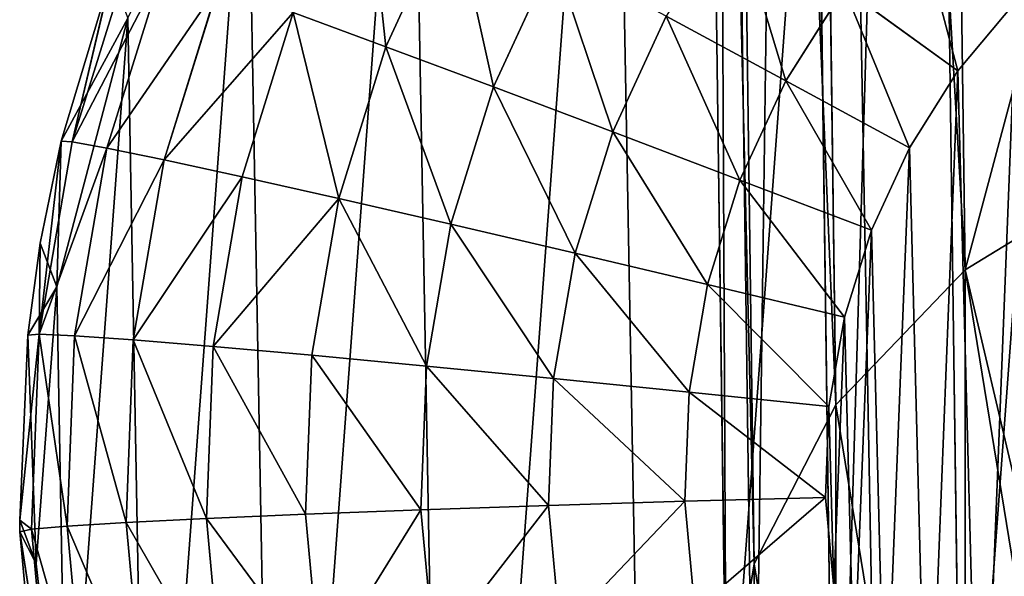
# Model space of a CAD drawing. Extents: x 0 to 230, y 0 to 588.
# Tile 11 of 256: x 102.04 to 110.54, y 115.05 to 119.85. Entities that reach past the tile are written whole.
import ezdxf

# ---------------------------------------------------------------- set-up
doc = ezdxf.new("R2010")
doc.units = 0
doc.header["$LTSCALE"] = 25.4
doc.layers.get('0').update_dxf_attribs({"color": 13, "linetype": 'CONTINUOUS'})

# ---------------------------------------------------------------- blocks, each defined once
blk = doc.blocks.new('VIPER-I-6512-6513_STL_3')
at = {"color": 250}
for p, q in [((-17.8333, 153.2157, 501.9869), (-17.4724, 126.4911, 459.7298)), ((-17.8333, 153.2157, 501.9869), (-17.4724, 126.4911, 459.7298)), ((-18.9505, 152.0509, 502.714), (-18.5895, 125.3263, 460.4568)), ((-18.9505, 152.0509, 502.714), (-18.5895, 125.3263, 460.4568)), ((-19.6558, 150.676, 503.5775), (-19.2948, 123.9514, 461.3204)), ((-19.6558, 150.676, 503.5775), (-19.2948, 123.9514, 461.3204)), ((-19.8969, 149.193, 504.5134), (-19.536, 122.4683, 462.2563)), ((-19.8969, 149.193, 504.5134), (-19.536, 122.4683, 462.2563)), ((-19.6559, 147.7117, 505.4522), (-19.295, 120.9871, 463.1951)), ((-19.6559, 147.7117, 505.4522), (-19.295, 120.9871, 463.1951)), ((-18.9508, 146.3422, 506.3243), (-18.5899, 119.6176, 464.0672)), ((-18.9508, 146.3422, 506.3243), (-18.5899, 119.6176, 464.0672)), ((-17.8338, 145.1859, 507.0652), (-17.4729, 118.4613, 464.808)), ((-17.8338, 145.1859, 507.0652), (-17.4729, 118.4613, 464.808)), ((-22.4734, 128.4181, 458.4431), (-21.8984, 129.6652, 458.4263)), ((-22.4734, 128.4181, 458.4431), (-21.8984, 129.6652, 458.4263)), ((-25.183, 127.5975, 454.2923), (-24.6828, 129.208, 454.2691)), ((-25.183, 127.5975, 454.2923), (-24.6828, 129.208, 454.2691)), ((-21.5446, 128.0714, 459.1545), (-21.0244, 129.1998, 459.1393)), ((-21.5446, 128.0714, 459.1545), (-21.0244, 129.1998, 459.1393)), ((-24.8832, 127.5431, 455.4739), (-24.3953, 129.1142, 455.4512)), ((-24.8832, 127.5431, 455.4739), (-24.3953, 129.1142, 455.4512)), ((-25.2788, 127.6025, 453.0759), (-24.8449, 129.0389, 453.0552)), ((-25.2788, 127.6025, 453.0759), (-24.8449, 129.0389, 453.0552)), ((-24.8449, 129.0389, 453.0552), (-25.183, 127.5975, 454.2923)), ((-24.8449, 129.0389, 453.0552), (-25.183, 127.5975, 454.2923)), ((-24.3886, 127.4408, 456.5846), (-23.9207, 128.9475, 456.5629)), ((-24.3886, 127.4408, 456.5846), (-23.9207, 128.9475, 456.5629)), ((-19.0219, 128.1237, 460.0009), (-18.5183, 128.9218, 459.991)), ((-19.0219, 128.1237, 460.0009), (-18.5183, 128.9218, 459.991)), ((-17.5356, 128.2093, 460.115), (-18.5183, 128.9218, 459.991)), ((-17.5356, 128.2093, 460.115), (-18.5183, 128.9218, 459.991)), ((-17.0337, 128.8126, 460.1083), (-17.5356, 128.2093, 460.115)), ((-17.0337, 128.8126, 460.1083), (-17.5356, 128.2093, 460.115)), ((-23.7143, 127.2938, 457.5909), (-23.2735, 128.7131, 457.5704)), ((-23.7143, 127.2938, 457.5909), (-23.2735, 128.7131, 457.5704)), ((-22.4734, 128.4181, 458.4431), (-23.2735, 128.7131, 457.5704)), ((-22.4734, 128.4181, 458.4431), (-23.2735, 128.7131, 457.5704)), ((-24.7025, 128.6633, 430.0587), (-25.3163, 126.3445, 430.0927)), ((-24.7025, 128.6633, 430.0587), (-25.3163, 126.3445, 430.0927)), ((-24.7025, 128.6633, 430.0587), (-25.2788, 127.6025, 453.0759)), ((-24.7025, 128.6633, 430.0587), (-25.2788, 127.6025, 453.0759)), ((-20.5154, 127.6837, 459.683), (-20.0557, 128.6807, 459.6695)), ((-20.5154, 127.6837, 459.683), (-20.0557, 128.6807, 459.6695)), ((-19.0219, 128.1237, 460.0009), (-20.0557, 128.6807, 459.6695)), ((-19.0219, 128.1237, 460.0009), (-20.0557, 128.6807, 459.6695)), ((-22.8807, 127.1066, 458.462), (-22.4734, 128.4181, 458.4431)), ((-22.8807, 127.1066, 458.462), (-22.4734, 128.4181, 458.4431)), ((-21.5446, 128.0714, 459.1545), (-22.4734, 128.4181, 458.4431)), ((-21.5446, 128.0714, 459.1545), (-22.4734, 128.4181, 458.4431)), ((-17.5356, 128.2093, 460.115), (-17.9544, 127.5456, 460.1233)), ((-17.5356, 128.2093, 460.115), (-17.9544, 127.5456, 460.1233)), ((-19.4171, 127.2666, 460.0124), (-19.0219, 128.1237, 460.0009)), ((-19.4171, 127.2666, 460.0124), (-19.0219, 128.1237, 460.0009)), ((-17.9544, 127.5456, 460.1233), (-19.0219, 128.1237, 460.0009)), ((-17.9544, 127.5456, 460.1233), (-19.0219, 128.1237, 460.0009)), ((-21.9131, 126.8848, 459.1716), (-21.5446, 128.0714, 459.1545)), ((-21.9131, 126.8848, 459.1716), (-21.5446, 128.0714, 459.1545)), ((-20.5154, 127.6837, 459.683), (-21.5446, 128.0714, 459.1545)), ((-20.5154, 127.6837, 459.683), (-21.5446, 128.0714, 459.1545)), ((-20.8411, 126.6352, 459.6981), (-20.5154, 127.6837, 459.683)), ((-20.8411, 126.6352, 459.6981), (-20.5154, 127.6837, 459.683)), ((-19.4171, 127.2666, 460.0124), (-20.5154, 127.6837, 459.683)), ((-19.4171, 127.2666, 460.0124), (-20.5154, 127.6837, 459.683)), ((-25.2788, 127.6025, 453.0759), (-25.4686, 125.9355, 454.3177)), ((-25.2788, 127.6025, 453.0759), (-25.4686, 125.9355, 454.3177)), ((-25.4686, 125.9355, 454.3177), (-25.183, 127.5975, 454.2923)), ((-25.4686, 125.9355, 454.3177), (-25.183, 127.5975, 454.2923)), ((-25.4587, 126.72, 453.0892), (-25.2788, 127.6025, 453.0759)), ((-25.4587, 126.72, 453.0892), (-25.2788, 127.6025, 453.0759)), ((-25.3163, 126.3445, 430.0927), (-25.2788, 127.6025, 453.0759)), ((-25.3163, 126.3445, 430.0927), (-25.2788, 127.6025, 453.0759)), ((-25.2788, 127.6025, 453.0759), (-25.183, 127.5975, 454.2923)), ((-25.2788, 127.6025, 453.0759), (-25.183, 127.5975, 454.2923)), ((-24.8832, 127.5431, 455.4739), (-25.183, 127.5975, 454.2923)), ((-24.8832, 127.5431, 455.4739), (-25.183, 127.5975, 454.2923)), ((-25.1618, 125.9218, 455.4986), (-24.8832, 127.5431, 455.4739)), ((-25.1618, 125.9218, 455.4986), (-24.8832, 127.5431, 455.4739)), ((-24.3886, 127.4408, 456.5846), (-24.8832, 127.5431, 455.4739)), ((-24.3886, 127.4408, 456.5846), (-24.8832, 127.5431, 455.4739)), ((-17.9544, 127.5456, 460.1233), (-18.283, 126.8329, 460.1329)), ((-17.9544, 127.5456, 460.1233), (-18.283, 126.8329, 460.1329)), ((-24.6558, 125.886, 456.6084), (-24.3886, 127.4408, 456.5846)), ((-24.6558, 125.886, 456.6084), (-24.3886, 127.4408, 456.5846)), ((-23.7143, 127.2938, 457.5909), (-24.3886, 127.4408, 456.5846)), ((-23.7143, 127.2938, 457.5909), (-24.3886, 127.4408, 456.5846)), ((-23.966, 125.8292, 457.6132), (-23.7143, 127.2938, 457.5909)), ((-23.966, 125.8292, 457.6132), (-23.7143, 127.2938, 457.5909)), ((-22.8807, 127.1066, 458.462), (-23.7143, 127.2938, 457.5909)), ((-22.8807, 127.1066, 458.462), (-23.7143, 127.2938, 457.5909)), ((-19.697, 126.3653, 460.0254), (-19.4171, 127.2666, 460.0124)), ((-19.697, 126.3653, 460.0254), (-19.4171, 127.2666, 460.0124)), ((-18.283, 126.8329, 460.1329), (-19.4171, 127.2666, 460.0124)), ((-18.283, 126.8329, 460.1329), (-19.4171, 127.2666, 460.0124)), ((-16.1358, 127.3099, 459.2234), (-17.4724, 126.4911, 459.7298)), ((-16.1358, 127.3099, 459.2234), (-17.4724, 126.4911, 459.7298)), ((-23.1133, 125.7532, 458.4827), (-22.8807, 127.1066, 458.462)), ((-23.1133, 125.7532, 458.4827), (-22.8807, 127.1066, 458.462)), ((-21.9131, 126.8848, 459.1716), (-22.8807, 127.1066, 458.462)), ((-21.9131, 126.8848, 459.1716), (-22.8807, 127.1066, 458.462)), ((-22.1236, 125.6602, 459.1903), (-21.9131, 126.8848, 459.1716)), ((-22.1236, 125.6602, 459.1903), (-21.9131, 126.8848, 459.1716)), ((-20.8411, 126.6352, 459.6981), (-21.9131, 126.8848, 459.1716)), ((-20.8411, 126.6352, 459.6981), (-21.9131, 126.8848, 459.1716)), ((-18.283, 126.8329, 460.1329), (-18.5157, 126.0834, 460.1437)), ((-18.283, 126.8329, 460.1329), (-18.5157, 126.0834, 460.1437)), ((-25.5668, 125.9268, 453.1015), (-25.4587, 126.72, 453.0892)), ((-25.5668, 125.9268, 453.1015), (-25.4587, 126.72, 453.0892)), ((-25.4587, 126.72, 453.0892), (-25.4686, 125.9355, 454.3177)), ((-25.4587, 126.72, 453.0892), (-25.4686, 125.9355, 454.3177)), ((-25.3163, 126.3445, 430.0927), (-25.4587, 126.72, 453.0892)), ((-25.3163, 126.3445, 430.0927), (-25.4587, 126.72, 453.0892)), ((-21.027, 125.5531, 459.7146), (-20.8411, 126.6352, 459.6981)), ((-21.027, 125.5531, 459.7146), (-20.8411, 126.6352, 459.6981)), ((-19.697, 126.3653, 460.0254), (-20.8411, 126.6352, 459.6981)), ((-19.697, 126.3653, 460.0254), (-20.8411, 126.6352, 459.6981)), ((-17.4724, 126.4911, 459.7298), (-18.5895, 125.3263, 460.4568)), ((-17.4724, 126.4911, 459.7298), (-18.5895, 125.3263, 460.4568)), ((-25.5668, 125.9268, 453.1015), (-25.3163, 126.3445, 430.0927)), ((-25.5668, 125.9268, 453.1015), (-25.3163, 126.3445, 430.0927)), ((-25.3163, 126.3445, 430.0927), (-25.4935, 123.9523, 430.1307)), ((-25.3163, 126.3445, 430.0927), (-25.4935, 123.9523, 430.1307)), ((-19.8569, 125.4352, 460.0396), (-19.697, 126.3653, 460.0254)), ((-19.8569, 125.4352, 460.0396), (-19.697, 126.3653, 460.0254)), ((-18.5157, 126.0834, 460.1437), (-19.697, 126.3653, 460.0254)), ((-18.5157, 126.0834, 460.1437), (-19.697, 126.3653, 460.0254)), ((-18.5157, 126.0834, 460.1437), (-18.6487, 125.31, 460.1555)), ((-18.5157, 126.0834, 460.1437), (-18.6487, 125.31, 460.1555)), ((-25.6359, 124.3279, 453.1272), (-25.4686, 125.9355, 454.3177)), ((-25.6359, 124.3279, 453.1272), (-25.4686, 125.9355, 454.3177)), ((-25.6359, 124.3279, 453.1272), (-25.5668, 125.9268, 453.1015)), ((-25.6359, 124.3279, 453.1272), (-25.5668, 125.9268, 453.1015)), ((-25.5668, 125.9268, 453.1015), (-25.4686, 125.9355, 454.3177)), ((-25.5668, 125.9268, 453.1015), (-25.4686, 125.9355, 454.3177)), ((-25.5668, 125.9268, 453.1015), (-25.4935, 123.9523, 430.1307)), ((-25.5668, 125.9268, 453.1015), (-25.4935, 123.9523, 430.1307)), ((-25.5348, 124.2504, 454.3448), (-25.4686, 125.9355, 454.3177)), ((-25.5348, 124.2504, 454.3448), (-25.4686, 125.9355, 454.3177)), ((-25.1618, 125.9218, 455.4986), (-25.4686, 125.9355, 454.3177)), ((-25.1618, 125.9218, 455.4986), (-25.4686, 125.9355, 454.3177)), ((-25.2264, 124.278, 455.5251), (-25.1618, 125.9218, 455.4986)), ((-25.2264, 124.278, 455.5251), (-25.1618, 125.9218, 455.4986)), ((-24.6558, 125.886, 456.6084), (-25.1618, 125.9218, 455.4986)), ((-24.6558, 125.886, 456.6084), (-25.1618, 125.9218, 455.4986)), ((-24.7178, 124.3096, 456.6337), (-24.6558, 125.886, 456.6084)), ((-24.7178, 124.3096, 456.6337), (-24.6558, 125.886, 456.6084)), ((-23.966, 125.8292, 457.6132), (-24.6558, 125.886, 456.6084)), ((-23.966, 125.8292, 457.6132), (-24.6558, 125.886, 456.6084)), ((-24.0244, 124.3443, 457.6371), (-23.966, 125.8292, 457.6132)), ((-24.0244, 124.3443, 457.6371), (-23.966, 125.8292, 457.6132)), ((-23.1133, 125.7532, 458.4827), (-23.966, 125.8292, 457.6132)), ((-23.1133, 125.7532, 458.4827), (-23.966, 125.8292, 457.6132)), ((-23.1672, 124.381, 458.5048), (-23.1133, 125.7532, 458.4827)), ((-23.1672, 124.381, 458.5048), (-23.1133, 125.7532, 458.4827)), ((-22.1236, 125.6602, 459.1903), (-23.1133, 125.7532, 458.4827)), ((-22.1236, 125.6602, 459.1903), (-23.1133, 125.7532, 458.4827)), ((-22.1724, 124.4187, 459.2103), (-22.1236, 125.6602, 459.1903)), ((-22.1724, 124.4187, 459.2103), (-22.1236, 125.6602, 459.1903)), ((-21.027, 125.5531, 459.7146), (-22.1236, 125.6602, 459.1903)), ((-21.027, 125.5531, 459.7146), (-22.1236, 125.6602, 459.1903)), ((-21.0701, 124.4561, 459.7322), (-21.027, 125.5531, 459.7146)), ((-21.0701, 124.4561, 459.7322), (-21.027, 125.5531, 459.7146)), ((-19.8569, 125.4352, 460.0396), (-21.027, 125.5531, 459.7146)), ((-19.8569, 125.4352, 460.0396), (-21.027, 125.5531, 459.7146)), ((-19.8939, 124.4922, 460.0548), (-19.8569, 125.4352, 460.0396)), ((-19.8939, 124.4922, 460.0548), (-19.8569, 125.4352, 460.0396)), ((-18.6487, 125.31, 460.1555), (-19.8569, 125.4352, 460.0396)), ((-18.6487, 125.31, 460.1555), (-19.8569, 125.4352, 460.0396)), ((-18.5895, 125.3263, 460.4568), (-19.2948, 123.9514, 461.3204)), ((-18.5895, 125.3263, 460.4568), (-19.2948, 123.9514, 461.3204)), ((-18.6487, 125.31, 460.1555), (-18.6795, 124.5259, 460.1681)), ((-18.6487, 125.31, 460.1555), (-18.6795, 124.5259, 460.1681)), ((-21.0701, 124.4561, 459.7322), (-22.1724, 124.4187, 459.2103)), ((-21.0701, 124.4561, 459.7322), (-22.1724, 124.4187, 459.2103)), ((-19.8939, 124.4922, 460.0548), (-21.0701, 124.4561, 459.7322)), ((-19.8939, 124.4922, 460.0548), (-21.0701, 124.4561, 459.7322)), ((-20.9697, 123.3629, 459.7507), (-21.0701, 124.4561, 459.7322)), ((-20.9697, 123.3629, 459.7507), (-21.0701, 124.4561, 459.7322)), ((-18.6795, 124.5259, 460.1681), (-19.8939, 124.4922, 460.0548)), ((-18.6795, 124.5259, 460.1681), (-19.8939, 124.4922, 460.0548)), ((-19.8076, 123.5525, 460.0706), (-19.8939, 124.4922, 460.0548)), ((-19.8076, 123.5525, 460.0706), (-19.8939, 124.4922, 460.0548)), ((-18.6795, 124.5259, 460.1681), (-18.6077, 123.7445, 460.1813)), ((-18.6795, 124.5259, 460.1681), (-18.6077, 123.7445, 460.1813)), ((-23.1672, 124.381, 458.5048), (-24.0244, 124.3443, 457.6371)), ((-23.1672, 124.381, 458.5048), (-24.0244, 124.3443, 457.6371)), ((-22.1724, 124.4187, 459.2103), (-23.1672, 124.381, 458.5048)), ((-22.1724, 124.4187, 459.2103), (-23.1672, 124.381, 458.5048)), ((-23.0416, 123.0136, 458.5279), (-23.1672, 124.381, 458.5048)), ((-23.0416, 123.0136, 458.5279), (-23.1672, 124.381, 458.5048)), ((-22.0587, 123.1814, 459.2312), (-22.1724, 124.4187, 459.2103)), ((-22.0587, 123.1814, 459.2312), (-22.1724, 124.4187, 459.2103)), ((-25.6336, 124.2278, 453.1288), (-25.6359, 124.3279, 453.1272)), ((-25.6359, 124.3279, 453.1272), (-25.4935, 123.9523, 430.1307)), ((-25.6359, 124.3279, 453.1272), (-25.4935, 123.9523, 430.1307)), ((-25.6359, 124.3279, 453.1272), (-25.5348, 124.2504, 454.3448)), ((-25.6336, 124.2278, 453.1288), (-25.6359, 124.3279, 453.1272)), ((-25.6359, 124.3279, 453.1272), (-25.5348, 124.2504, 454.3448)), ((-24.7178, 124.3096, 456.6337), (-25.2264, 124.278, 455.5251)), ((-24.7178, 124.3096, 456.6337), (-25.2264, 124.278, 455.5251)), ((-24.0244, 124.3443, 457.6371), (-24.7178, 124.3096, 456.6337)), ((-24.0244, 124.3443, 457.6371), (-24.7178, 124.3096, 456.6337)), ((-24.5735, 122.7386, 456.6603), (-24.7178, 124.3096, 456.6337)), ((-24.5735, 122.7386, 456.6603), (-24.7178, 124.3096, 456.6337)), ((-23.8884, 122.8644, 457.6621), (-24.0244, 124.3443, 457.6371)), ((-23.8884, 122.8644, 457.6621), (-24.0244, 124.3443, 457.6371)), ((-25.6336, 124.2278, 453.1288), (-25.5348, 124.2504, 454.3448)), ((-25.6336, 124.2278, 453.1288), (-25.5348, 124.2504, 454.3448)), ((-25.4781, 122.5347, 453.1575), (-25.6336, 124.2278, 453.1288)), ((-25.6336, 124.2278, 453.1288), (-25.2281, 121.5684, 430.1713)), ((-25.6336, 124.2278, 453.1288), (-25.2281, 121.5684, 430.1713)), ((-25.6336, 124.2278, 453.1288), (-25.4935, 123.9523, 430.1307)), ((-25.6336, 124.2278, 453.1288), (-25.4935, 123.9523, 430.1307)), ((-25.4781, 122.5347, 453.1575), (-25.6336, 124.2278, 453.1288)), ((-25.2264, 124.278, 455.5251), (-25.5348, 124.2504, 454.3448)), ((-25.2264, 124.278, 455.5251), (-25.5348, 124.2504, 454.3448)), ((-25.3806, 122.5712, 454.3732), (-25.5348, 124.2504, 454.3448)), ((-25.3806, 122.5712, 454.3732), (-25.5348, 124.2504, 454.3448)), ((-25.0759, 122.6398, 455.5527), (-25.2264, 124.278, 455.5251)), ((-25.0759, 122.6398, 455.5527), (-25.2264, 124.278, 455.5251)), ((-25.4935, 123.9523, 430.1307), (-25.2281, 121.5684, 430.1713)), ((-25.4935, 123.9523, 430.1307), (-25.2281, 121.5684, 430.1713)), ((-19.2948, 123.9514, 461.3204), (-19.536, 122.4683, 462.2563)), ((-19.2948, 123.9514, 461.3204), (-19.536, 122.4683, 462.2563))]:
    blk.add_line(p, q, dxfattribs=at)
at = {"color": 7}
mesh = blk.add_polyface(dxfattribs=at)
corners = [(-18.9505, 152.0509, 502.714), (-17.4724, 126.4911, 459.7298), (-18.5895, 125.3263, 460.4568), (-17.8333, 153.2157, 501.9869)]
mesh.append_faces([[corners[k] for k in face] for face in [(0, 1, 2), (1, 0, 3)]], dxfattribs={"vtx0": -1, "color": 7})
mesh = blk.add_polyface(dxfattribs=at)
corners = [(-17.4724, 126.4911, 459.7298), (-16.1897, 131.3016, 465.5352), (-16.1358, 127.3099, 459.2234), (-17.8333, 153.2157, 501.9869)]
mesh.append_faces([[corners[k] for k in face] for face in [(0, 1, 2), (1, 0, 3)]], dxfattribs={"vtx0": -1, "color": 7})
mesh = blk.add_polyface(dxfattribs=at)
corners = [(-19.6558, 150.676, 503.5775), (-18.5895, 125.3263, 460.4568), (-19.2948, 123.9514, 461.3204), (-18.9505, 152.0509, 502.714)]
mesh.append_faces([[corners[k] for k in face] for face in [(0, 1, 2), (1, 0, 3)]], dxfattribs={"vtx0": -1, "color": 7})
mesh = blk.add_polyface(dxfattribs=at)
corners = [(-19.8969, 149.193, 504.5134), (-19.2948, 123.9514, 461.3204), (-19.536, 122.4683, 462.2563), (-19.6558, 150.676, 503.5775)]
mesh.append_faces([[corners[k] for k in face] for face in [(0, 1, 2), (1, 0, 3)]], dxfattribs={"vtx0": -1, "color": 7})
mesh = blk.add_polyface(dxfattribs=at)
corners = [(-19.6559, 147.7117, 505.4522), (-19.536, 122.4683, 462.2563), (-19.295, 120.9871, 463.1951), (-19.8969, 149.193, 504.5134)]
mesh.append_faces([[corners[k] for k in face] for face in [(0, 1, 2), (1, 0, 3)]], dxfattribs={"vtx0": -1, "color": 7})
mesh = blk.add_polyface(dxfattribs=at)
corners = [(-18.9508, 146.3422, 506.3243), (-19.295, 120.9871, 463.1951), (-18.5899, 119.6176, 464.0672), (-19.6559, 147.7117, 505.4522)]
mesh.append_faces([[corners[k] for k in face] for face in [(0, 1, 2), (1, 0, 3)]], dxfattribs={"vtx0": -1, "color": 7})
mesh = blk.add_polyface(dxfattribs=at)
corners = [(-17.8338, 145.1859, 507.0652), (-18.5899, 119.6176, 464.0672), (-17.4729, 118.4613, 464.808), (-18.9508, 146.3422, 506.3243)]
mesh.append_faces([[corners[k] for k in face] for face in [(0, 1, 2), (1, 0, 3)]], dxfattribs={"vtx0": -1, "color": 7})
mesh = blk.add_polyface(dxfattribs=at)
corners = [(-16.0268, 117.6041, 465.3625), (-17.8338, 145.1859, 507.0652), (-17.4729, 118.4613, 464.808), (-16.3877, 144.3287, 507.6197)]
mesh.append_faces([[corners[k] for k in face] for face in [(0, 1, 2), (1, 0, 3)]], dxfattribs={"vtx0": -1, "color": 7})
mesh = blk.add_polyface(dxfattribs=at)
corners = [(-25.3163, 126.3445, 430.0927), (-25.2281, 121.5684, 430.1713), (-25.4935, 123.9523, 430.1307), (-24.7025, 128.6633, 430.0587), (-24.5291, 119.2739, 430.2131), (-23.673, 130.83, 430.0297), (-23.4204, 117.1469, 430.2547), (-22.2629, 132.7707, 430.0067), (-21.9396, 115.2599, 430.2946), (-20.5202, 134.4193, 429.9906), (-20.1372, 113.6772, 430.3317), (-18.5043, 135.7196, 429.9818), (-18.0746, 112.4525, 430.3644), (-16.2837, 136.6275, 429.9807), (-15.8221, 111.6277, 430.3918), (-13.9342, 137.1119, 429.9874), (-13.4563, 111.2308, 430.413), (-11.5357, 137.1565, 430.0015), (-11.0577, 111.2753, 430.4271), (-9.1698, 136.7596, 430.0226), (-8.7082, 111.7597, 430.4337), (-6.9173, 135.9347, 430.05), (-6.4876, 112.6676, 430.4326), (-4.8547, 134.7101, 430.0828), (-4.4717, 113.968, 430.4239), (-3.0524, 133.1273, 430.1198), (-2.729, 115.6165, 430.4077), (-1.5716, 131.2403, 430.1598), (-1.3189, 117.5572, 430.3848), (-0.4628, 129.1133, 430.2014), (-0.2894, 119.7239, 430.3558), (0.2362, 126.8188, 430.2432), (0.3244, 122.0428, 430.3217), (0.5016, 124.4349, 430.2838)]
mesh.append_faces([[corners[k] for k in face] for face in [(0, 1, 2), (32, 31, 33)]], dxfattribs={"vtx0": -1, "color": 7})
mesh.append_faces([[corners[k] for k in face] for face in [(1, 3, 4), (4, 5, 6), (6, 7, 8), (8, 9, 10), (10, 11, 12), (12, 13, 14), (14, 15, 16), (16, 17, 18), (18, 19, 20), (20, 21, 22), (22, 23, 24), (24, 25, 26), (26, 27, 28), (28, 29, 30), (30, 31, 32)]], dxfattribs={"vtx0": -1, "vtx1": -1, "color": 7})
mesh.append_faces([[corners[k] for k in face] for face in [(1, 0, 3), (4, 3, 5), (6, 5, 7), (8, 7, 9), (10, 9, 11), (12, 11, 13), (14, 13, 15), (16, 15, 17), (18, 17, 19), (20, 19, 21), (22, 21, 23), (24, 23, 25), (26, 25, 27), (28, 27, 29), (30, 29, 31)]], dxfattribs={"vtx0": -1, "vtx2": -1, "color": 7})
mesh = blk.add_polyface(dxfattribs=at)
corners = [(-18.6077, 123.7445, 460.1813), (-18.6487, 125.31, 460.1555), (-18.6795, 124.5259, 460.1681), (-18.5157, 126.0834, 460.1437), (-18.4345, 122.9791, 460.1949), (-18.283, 126.8329, 460.1329), (-18.1629, 122.2429, 460.2086), (-17.9544, 127.5456, 460.1233), (-17.7975, 121.5484, 460.2222), (-17.5356, 128.2093, 460.115), (-17.3445, 120.9076, 460.2354), (-17.0337, 128.8126, 460.1083), (-16.8118, 120.3314, 460.2482), (-16.4574, 129.3454, 460.1031), (-16.2084, 119.8297, 460.2601), (-15.8165, 129.7983, 460.0997), (-15.5446, 119.411, 460.271), (-15.1219, 130.1638, 460.0981), (-14.8319, 119.0825, 460.2808), (-14.3856, 130.4354, 460.0982), (-14.0824, 118.8499, 460.2892), (-13.6201, 130.6087, 460.1001), (-13.3089, 118.717, 460.2962), (-12.8386, 130.6806, 460.1038), (-12.5247, 118.6863, 460.3016), (-12.0544, 130.6498, 460.1091), (-11.7432, 118.7582, 460.3052), (-11.2809, 130.517, 460.1161), (-10.9777, 118.9314, 460.3071), (-10.5314, 130.2843, 460.1245), (-10.2414, 119.2031, 460.3073), (-9.8187, 129.9559, 460.1343), (-9.5468, 119.5685, 460.3056), (-9.1549, 129.5372, 460.1452), (-8.9059, 120.0215, 460.3022), (-8.5515, 129.0354, 460.1572), (-8.3296, 120.5542, 460.297), (-8.0188, 128.4592, 460.1699), (-7.8277, 121.1576, 460.2903), (-7.5659, 127.8184, 460.1831), (-7.4089, 121.8213, 460.282), (-7.2004, 127.124, 460.1967), (-7.0803, 122.534, 460.2724), (-6.9288, 126.3878, 460.2104), (-6.8476, 123.2834, 460.2616), (-6.7556, 125.6224, 460.224), (-6.7146, 124.0568, 460.2498), (-6.6838, 124.841, 460.2372)]
mesh.append_faces([[corners[k] for k in face] for face in [(0, 1, 2), (45, 46, 47)]], dxfattribs={"vtx0": -1, "color": 7})
mesh.append_faces([[corners[k] for k in face] for face in [(1, 0, 3), (3, 4, 5), (5, 6, 7), (7, 8, 9), (9, 10, 11), (11, 12, 13), (13, 14, 15), (15, 16, 17), (17, 18, 19), (19, 20, 21), (21, 22, 23), (23, 24, 25), (25, 26, 27), (27, 28, 29), (29, 30, 31), (31, 32, 33), (33, 34, 35), (35, 36, 37), (37, 38, 39), (39, 40, 41), (41, 42, 43), (43, 44, 45)]], dxfattribs={"vtx0": -1, "vtx1": -1, "color": 7})
mesh.append_faces([[corners[k] for k in face] for face in [(3, 0, 4), (5, 4, 6), (7, 6, 8), (9, 8, 10), (11, 10, 12), (13, 12, 14), (15, 14, 16), (17, 16, 18), (19, 18, 20), (21, 20, 22), (23, 22, 24), (25, 24, 26), (27, 26, 28), (29, 28, 30), (31, 30, 32), (33, 32, 34), (35, 34, 36), (37, 36, 38), (39, 38, 40), (41, 40, 42), (43, 42, 44), (45, 44, 46)]], dxfattribs={"vtx0": -1, "vtx2": -1, "color": 7})
mesh = blk.add_polyface(dxfattribs=at)
corners = [(-22.4734, 128.4181, 458.4431), (-22.6513, 130.0627, 457.5522), (-23.2735, 128.7131, 457.5704), (-21.8984, 129.6652, 458.4263)]
mesh.append_faces([[corners[k] for k in face] for face in [(0, 1, 2), (1, 0, 3)]], dxfattribs={"vtx0": -1, "color": 7})
mesh = blk.add_polyface(dxfattribs=at)
corners = [(-21.5446, 128.0714, 459.1545), (-21.8984, 129.6652, 458.4263), (-22.4734, 128.4181, 458.4431), (-21.0244, 129.1998, 459.1393)]
mesh.append_faces([[corners[k] for k in face] for face in [(0, 1, 2), (1, 0, 3)]], dxfattribs={"vtx0": -1, "color": 7})
mesh = blk.add_polyface(dxfattribs=at)
corners = [(-17.5356, 128.2093, 460.115), (-17.9148, 129.6474, 459.9828), (-18.5183, 128.9218, 459.991), (-17.0337, 128.8126, 460.1083)]
mesh.append_faces([[corners[k] for k in face] for face in [(0, 1, 2), (1, 0, 3)]], dxfattribs={"vtx0": -1, "color": 7})
mesh = blk.add_polyface(dxfattribs=at)
corners = [(-19.0219, 128.1237, 460.0009), (-19.4698, 129.6093, 459.658), (-20.0557, 128.6807, 459.6695), (-18.5183, 128.9218, 459.991)]
mesh.append_faces([[corners[k] for k in face] for face in [(0, 1, 2), (1, 0, 3)]], dxfattribs={"vtx0": -1, "color": 7})
mesh = blk.add_polyface(dxfattribs=at)
corners = [(-24.6828, 129.208, 454.2691), (-24.8449, 129.0389, 453.0552), (-25.183, 127.5975, 454.2923)]
mesh.append_faces([[corners[k] for k in face] for face in [(0, 1, 2)]], dxfattribs={"color": 7})
mesh = blk.add_polyface(dxfattribs=at)
corners = [(-24.3953, 129.1142, 455.4512), (-25.183, 127.5975, 454.2923), (-24.8832, 127.5431, 455.4739), (-24.6828, 129.208, 454.2691)]
mesh.append_faces([[corners[k] for k in face] for face in [(0, 1, 2), (1, 0, 3)]], dxfattribs={"vtx0": -1, "color": 7})
mesh = blk.add_polyface(dxfattribs=at)
corners = [(-20.5154, 127.6837, 459.683), (-21.0244, 129.1998, 459.1393), (-21.5446, 128.0714, 459.1545), (-20.0557, 128.6807, 459.6695)]
mesh.append_faces([[corners[k] for k in face] for face in [(0, 1, 2), (1, 0, 3)]], dxfattribs={"vtx0": -1, "color": 7})
mesh = blk.add_polyface(dxfattribs=at)
corners = [(-23.9207, 128.9475, 456.5629), (-24.8832, 127.5431, 455.4739), (-24.3886, 127.4408, 456.5846), (-24.3953, 129.1142, 455.4512)]
mesh.append_faces([[corners[k] for k in face] for face in [(0, 1, 2), (1, 0, 3)]], dxfattribs={"vtx0": -1, "color": 7})
mesh = blk.add_polyface(dxfattribs=at)
corners = [(-24.8449, 129.0389, 453.0552), (-24.7025, 128.6633, 430.0587), (-25.2788, 127.6025, 453.0759)]
mesh.append_faces([[corners[k] for k in face] for face in [(0, 1, 2)]], dxfattribs={"color": 7})
mesh = blk.add_polyface(dxfattribs=at)
corners = [(-24.8449, 129.0389, 453.0552), (-25.2788, 127.6025, 453.0759), (-25.183, 127.5975, 454.2923)]
mesh.append_faces([[corners[k] for k in face] for face in [(0, 1, 2)]], dxfattribs={"color": 7})
mesh = blk.add_polyface(dxfattribs=at)
corners = [(-23.2735, 128.7131, 457.5704), (-24.3886, 127.4408, 456.5846), (-23.7143, 127.2938, 457.5909), (-23.9207, 128.9475, 456.5629)]
mesh.append_faces([[corners[k] for k in face] for face in [(0, 1, 2), (1, 0, 3)]], dxfattribs={"vtx0": -1, "color": 7})
mesh = blk.add_polyface(dxfattribs=at)
corners = [(-17.9544, 127.5456, 460.1233), (-18.5183, 128.9218, 459.991), (-19.0219, 128.1237, 460.0009), (-17.5356, 128.2093, 460.115)]
mesh.append_faces([[corners[k] for k in face] for face in [(0, 1, 2), (1, 0, 3)]], dxfattribs={"vtx0": -1, "color": 7})
mesh = blk.add_polyface(dxfattribs=at)
corners = [(-22.8807, 127.1066, 458.462), (-23.2735, 128.7131, 457.5704), (-23.7143, 127.2938, 457.5909), (-22.4734, 128.4181, 458.4431)]
mesh.append_faces([[corners[k] for k in face] for face in [(0, 1, 2), (1, 0, 3)]], dxfattribs={"vtx0": -1, "color": 7})
mesh = blk.add_polyface(dxfattribs=at)
corners = [(-24.7025, 128.6633, 430.0587), (-25.3163, 126.3445, 430.0927), (-25.2788, 127.6025, 453.0759)]
mesh.append_faces([[corners[k] for k in face] for face in [(0, 1, 2)]], dxfattribs={"color": 7})
mesh = blk.add_polyface(dxfattribs=at)
corners = [(-19.4171, 127.2666, 460.0124), (-20.0557, 128.6807, 459.6695), (-20.5154, 127.6837, 459.683), (-19.0219, 128.1237, 460.0009)]
mesh.append_faces([[corners[k] for k in face] for face in [(0, 1, 2), (1, 0, 3)]], dxfattribs={"vtx0": -1, "color": 7})
mesh = blk.add_polyface(dxfattribs=at)
corners = [(-21.9131, 126.8848, 459.1716), (-22.4734, 128.4181, 458.4431), (-22.8807, 127.1066, 458.462), (-21.5446, 128.0714, 459.1545)]
mesh.append_faces([[corners[k] for k in face] for face in [(0, 1, 2), (1, 0, 3)]], dxfattribs={"vtx0": -1, "color": 7})
mesh = blk.add_polyface(dxfattribs=at)
corners = [(-18.283, 126.8329, 460.1329), (-19.0219, 128.1237, 460.0009), (-19.4171, 127.2666, 460.0124), (-17.9544, 127.5456, 460.1233)]
mesh.append_faces([[corners[k] for k in face] for face in [(0, 1, 2), (1, 0, 3)]], dxfattribs={"vtx0": -1, "color": 7})
mesh = blk.add_polyface(dxfattribs=at)
corners = [(-20.8411, 126.6352, 459.6981), (-21.5446, 128.0714, 459.1545), (-21.9131, 126.8848, 459.1716), (-20.5154, 127.6837, 459.683)]
mesh.append_faces([[corners[k] for k in face] for face in [(0, 1, 2), (1, 0, 3)]], dxfattribs={"vtx0": -1, "color": 7})
mesh = blk.add_polyface(dxfattribs=at)
corners = [(-19.697, 126.3653, 460.0254), (-20.5154, 127.6837, 459.683), (-20.8411, 126.6352, 459.6981), (-19.4171, 127.2666, 460.0124)]
mesh.append_faces([[corners[k] for k in face] for face in [(0, 1, 2), (1, 0, 3)]], dxfattribs={"vtx0": -1, "color": 7})
mesh = blk.add_polyface(dxfattribs=at)
corners = [(-25.2788, 127.6025, 453.0759), (-25.4686, 125.9355, 454.3177), (-25.183, 127.5975, 454.2923)]
mesh.append_faces([[corners[k] for k in face] for face in [(0, 1, 2)]], dxfattribs={"color": 7})
mesh = blk.add_polyface(dxfattribs=at)
corners = [(-25.2788, 127.6025, 453.0759), (-25.4587, 126.72, 453.0892), (-25.4686, 125.9355, 454.3177)]
mesh.append_faces([[corners[k] for k in face] for face in [(0, 1, 2)]], dxfattribs={"color": 7})
mesh = blk.add_polyface(dxfattribs=at)
corners = [(-24.8832, 127.5431, 455.4739), (-25.4686, 125.9355, 454.3177), (-25.1618, 125.9218, 455.4986), (-25.183, 127.5975, 454.2923)]
mesh.append_faces([[corners[k] for k in face] for face in [(0, 1, 2), (1, 0, 3)]], dxfattribs={"vtx0": -1, "color": 7})
mesh = blk.add_polyface(dxfattribs=at)
corners = [(-25.2788, 127.6025, 453.0759), (-25.3163, 126.3445, 430.0927), (-25.4587, 126.72, 453.0892)]
mesh.append_faces([[corners[k] for k in face] for face in [(0, 1, 2)]], dxfattribs={"color": 7})
mesh = blk.add_polyface(dxfattribs=at)
corners = [(-24.3886, 127.4408, 456.5846), (-25.1618, 125.9218, 455.4986), (-24.6558, 125.886, 456.6084), (-24.8832, 127.5431, 455.4739)]
mesh.append_faces([[corners[k] for k in face] for face in [(0, 1, 2), (1, 0, 3)]], dxfattribs={"vtx0": -1, "color": 7})
mesh = blk.add_polyface(dxfattribs=at)
corners = [(-23.7143, 127.2938, 457.5909), (-24.6558, 125.886, 456.6084), (-23.966, 125.8292, 457.6132), (-24.3886, 127.4408, 456.5846)]
mesh.append_faces([[corners[k] for k in face] for face in [(0, 1, 2), (1, 0, 3)]], dxfattribs={"vtx0": -1, "color": 7})
mesh = blk.add_polyface(dxfattribs=at)
corners = [(-22.8807, 127.1066, 458.462), (-23.966, 125.8292, 457.6132), (-23.1133, 125.7532, 458.4827), (-23.7143, 127.2938, 457.5909)]
mesh.append_faces([[corners[k] for k in face] for face in [(0, 1, 2), (1, 0, 3)]], dxfattribs={"vtx0": -1, "color": 7})
mesh = blk.add_polyface(dxfattribs=at)
corners = [(-18.5157, 126.0834, 460.1437), (-19.4171, 127.2666, 460.0124), (-19.697, 126.3653, 460.0254), (-18.283, 126.8329, 460.1329)]
mesh.append_faces([[corners[k] for k in face] for face in [(0, 1, 2), (1, 0, 3)]], dxfattribs={"vtx0": -1, "color": 7})
mesh = blk.add_polyface(dxfattribs=at)
corners = [(-16.1358, 127.3099, 459.2234), (-16.1362, 120.791, 463.3461), (-17.4724, 126.4911, 459.7298), (-19.2948, 123.9514, 461.3204), (-19.295, 120.9871, 463.1951), (-19.536, 122.4683, 462.2563), (-18.5899, 119.6176, 464.0672), (-18.5895, 125.3263, 460.4568), (-17.4729, 118.4613, 464.808), (-16.0268, 117.6041, 465.3625), (-15.2806, 120.0932, 463.7947), (-14.3589, 117.1094, 465.6896), (-14.2139, 119.6484, 464.0851), (-12.5929, 117.0141, 465.765), (-13.0363, 119.4985, 464.19), (-11.8588, 119.6574, 464.0995), (-10.8598, 117.3251, 465.5831), (-10.792, 120.1103, 463.8222), (-9.2881, 118.0193, 465.1574), (-9.9363, 120.8146, 463.3841), (-9.9359, 127.3335, 459.2614), (-9.2875, 126.9955, 459.4807), (-7.9944, 119.0454, 464.5196), (-7.9939, 125.9793, 460.1344), (-7.0746, 120.3272, 463.7168), (-7.0743, 124.7045, 460.9485), (-6.5969, 121.7697, 462.8086), (-6.5968, 123.2657, 461.8625)]
mesh.append_faces([[corners[k] for k in face] for face in [(3, 4, 5), (26, 25, 27)]], dxfattribs={"vtx0": -1, "color": 7})
mesh.append_faces([[corners[k] for k in face] for face in [(4, 3, 6), (6, 7, 8), (8, 2, 9), (9, 10, 11), (11, 12, 13), (13, 15, 16), (16, 17, 18), (18, 21, 22), (22, 23, 24), (24, 25, 26)]], dxfattribs={"vtx0": -1, "vtx1": -1, "color": 7})
mesh.append_faces([[corners[k] for k in face] for face in [(9, 2, 1)]], dxfattribs={"vtx0": -1, "vtx1": -1, "vtx2": -1, "color": 7})
mesh.append_faces([[corners[k] for k in face] for face in [(6, 3, 7), (8, 7, 2), (9, 1, 10), (11, 10, 12), (13, 12, 14), (13, 14, 15), (16, 15, 17), (18, 17, 19), (18, 19, 20), (18, 20, 21), (22, 21, 23), (24, 23, 25)]], dxfattribs={"vtx0": -1, "vtx2": -1, "color": 7})
mesh.append_faces([[corners[k] for k in face] for face in [(0, 1, 2)]], dxfattribs={"vtx1": -1, "color": 7})
mesh = blk.add_polyface(dxfattribs=at)
corners = [(-22.1236, 125.6602, 459.1903), (-22.8807, 127.1066, 458.462), (-23.1133, 125.7532, 458.4827), (-21.9131, 126.8848, 459.1716)]
mesh.append_faces([[corners[k] for k in face] for face in [(0, 1, 2), (1, 0, 3)]], dxfattribs={"vtx0": -1, "color": 7})
mesh = blk.add_polyface(dxfattribs=at)
corners = [(-21.027, 125.5531, 459.7146), (-21.9131, 126.8848, 459.1716), (-22.1236, 125.6602, 459.1903), (-20.8411, 126.6352, 459.6981)]
mesh.append_faces([[corners[k] for k in face] for face in [(0, 1, 2), (1, 0, 3)]], dxfattribs={"vtx0": -1, "color": 7})
mesh = blk.add_polyface(dxfattribs=at)
corners = [(-25.4587, 126.72, 453.0892), (-25.3163, 126.3445, 430.0927), (-25.5668, 125.9268, 453.1015)]
mesh.append_faces([[corners[k] for k in face] for face in [(0, 1, 2)]], dxfattribs={"color": 7})
mesh = blk.add_polyface(dxfattribs=at)
corners = [(-25.4587, 126.72, 453.0892), (-25.5668, 125.9268, 453.1015), (-25.4686, 125.9355, 454.3177)]
mesh.append_faces([[corners[k] for k in face] for face in [(0, 1, 2)]], dxfattribs={"color": 7})
mesh = blk.add_polyface(dxfattribs=at)
corners = [(-19.8569, 125.4352, 460.0396), (-20.8411, 126.6352, 459.6981), (-21.027, 125.5531, 459.7146), (-19.697, 126.3653, 460.0254)]
mesh.append_faces([[corners[k] for k in face] for face in [(0, 1, 2), (1, 0, 3)]], dxfattribs={"vtx0": -1, "color": 7})
mesh = blk.add_polyface(dxfattribs=at)
corners = [(-25.3163, 126.3445, 430.0927), (-25.4935, 123.9523, 430.1307), (-25.5668, 125.9268, 453.1015)]
mesh.append_faces([[corners[k] for k in face] for face in [(0, 1, 2)]], dxfattribs={"color": 7})
mesh = blk.add_polyface(dxfattribs=at)
corners = [(-18.6487, 125.31, 460.1555), (-19.697, 126.3653, 460.0254), (-19.8569, 125.4352, 460.0396), (-18.5157, 126.0834, 460.1437)]
mesh.append_faces([[corners[k] for k in face] for face in [(0, 1, 2), (1, 0, 3)]], dxfattribs={"vtx0": -1, "color": 7})
mesh = blk.add_polyface(dxfattribs=at)
corners = [(-25.4686, 125.9355, 454.3177), (-25.5668, 125.9268, 453.1015), (-25.6359, 124.3279, 453.1272)]
mesh.append_faces([[corners[k] for k in face] for face in [(0, 1, 2)]], dxfattribs={"color": 7})
mesh = blk.add_polyface(dxfattribs=at)
corners = [(-25.4686, 125.9355, 454.3177), (-25.6359, 124.3279, 453.1272), (-25.5348, 124.2504, 454.3448)]
mesh.append_faces([[corners[k] for k in face] for face in [(0, 1, 2)]], dxfattribs={"color": 7})
mesh = blk.add_polyface(dxfattribs=at)
corners = [(-25.5668, 125.9268, 453.1015), (-25.4935, 123.9523, 430.1307), (-25.6359, 124.3279, 453.1272)]
mesh.append_faces([[corners[k] for k in face] for face in [(0, 1, 2)]], dxfattribs={"color": 7})
mesh = blk.add_polyface(dxfattribs=at)
corners = [(-25.2264, 124.278, 455.5251), (-25.4686, 125.9355, 454.3177), (-25.5348, 124.2504, 454.3448), (-25.1618, 125.9218, 455.4986)]
mesh.append_faces([[corners[k] for k in face] for face in [(0, 1, 2), (1, 0, 3)]], dxfattribs={"vtx0": -1, "color": 7})
mesh = blk.add_polyface(dxfattribs=at)
corners = [(-24.7178, 124.3096, 456.6337), (-25.1618, 125.9218, 455.4986), (-25.2264, 124.278, 455.5251), (-24.6558, 125.886, 456.6084)]
mesh.append_faces([[corners[k] for k in face] for face in [(0, 1, 2), (1, 0, 3)]], dxfattribs={"vtx0": -1, "color": 7})
mesh = blk.add_polyface(dxfattribs=at)
corners = [(-24.0244, 124.3443, 457.6371), (-24.6558, 125.886, 456.6084), (-24.7178, 124.3096, 456.6337), (-23.966, 125.8292, 457.6132)]
mesh.append_faces([[corners[k] for k in face] for face in [(0, 1, 2), (1, 0, 3)]], dxfattribs={"vtx0": -1, "color": 7})
mesh = blk.add_polyface(dxfattribs=at)
corners = [(-23.1672, 124.381, 458.5048), (-23.966, 125.8292, 457.6132), (-24.0244, 124.3443, 457.6371), (-23.1133, 125.7532, 458.4827)]
mesh.append_faces([[corners[k] for k in face] for face in [(0, 1, 2), (1, 0, 3)]], dxfattribs={"vtx0": -1, "color": 7})
mesh = blk.add_polyface(dxfattribs=at)
corners = [(-22.1724, 124.4187, 459.2103), (-23.1133, 125.7532, 458.4827), (-23.1672, 124.381, 458.5048), (-22.1236, 125.6602, 459.1903)]
mesh.append_faces([[corners[k] for k in face] for face in [(0, 1, 2), (1, 0, 3)]], dxfattribs={"vtx0": -1, "color": 7})
mesh = blk.add_polyface(dxfattribs=at)
corners = [(-21.0701, 124.4561, 459.7322), (-22.1236, 125.6602, 459.1903), (-22.1724, 124.4187, 459.2103), (-21.027, 125.5531, 459.7146)]
mesh.append_faces([[corners[k] for k in face] for face in [(0, 1, 2), (1, 0, 3)]], dxfattribs={"vtx0": -1, "color": 7})
mesh = blk.add_polyface(dxfattribs=at)
corners = [(-19.8939, 124.4922, 460.0548), (-21.027, 125.5531, 459.7146), (-21.0701, 124.4561, 459.7322), (-19.8569, 125.4352, 460.0396)]
mesh.append_faces([[corners[k] for k in face] for face in [(0, 1, 2), (1, 0, 3)]], dxfattribs={"vtx0": -1, "color": 7})
mesh = blk.add_polyface(dxfattribs=at)
corners = [(-18.6795, 124.5259, 460.1681), (-19.8569, 125.4352, 460.0396), (-19.8939, 124.4922, 460.0548), (-18.6487, 125.31, 460.1555)]
mesh.append_faces([[corners[k] for k in face] for face in [(0, 1, 2), (1, 0, 3)]], dxfattribs={"vtx0": -1, "color": 7})
mesh = blk.add_polyface(dxfattribs=at)
corners = [(-22.0587, 123.1814, 459.2312), (-21.0701, 124.4561, 459.7322), (-22.1724, 124.4187, 459.2103), (-20.9697, 123.3629, 459.7507)]
mesh.append_faces([[corners[k] for k in face] for face in [(0, 1, 2), (1, 0, 3)]], dxfattribs={"vtx0": -1, "color": 7})
mesh = blk.add_polyface(dxfattribs=at)
corners = [(-20.9697, 123.3629, 459.7507), (-19.8939, 124.4922, 460.0548), (-21.0701, 124.4561, 459.7322), (-19.8076, 123.5525, 460.0706)]
mesh.append_faces([[corners[k] for k in face] for face in [(0, 1, 2), (1, 0, 3)]], dxfattribs={"vtx0": -1, "color": 7})
mesh = blk.add_polyface(dxfattribs=at)
corners = [(-19.8076, 123.5525, 460.0706), (-18.6795, 124.5259, 460.1681), (-19.8939, 124.4922, 460.0548), (-18.6077, 123.7445, 460.1813)]
mesh.append_faces([[corners[k] for k in face] for face in [(0, 1, 2), (1, 0, 3)]], dxfattribs={"vtx0": -1, "color": 7})
mesh = blk.add_polyface(dxfattribs=at)
corners = [(-23.0416, 123.0136, 458.5279), (-24.0244, 124.3443, 457.6371), (-23.8884, 122.8644, 457.6621), (-23.1672, 124.381, 458.5048)]
mesh.append_faces([[corners[k] for k in face] for face in [(0, 1, 2), (1, 0, 3)]], dxfattribs={"vtx0": -1, "color": 7})
mesh = blk.add_polyface(dxfattribs=at)
corners = [(-23.0416, 123.0136, 458.5279), (-22.1724, 124.4187, 459.2103), (-23.1672, 124.381, 458.5048), (-22.0587, 123.1814, 459.2312)]
mesh.append_faces([[corners[k] for k in face] for face in [(0, 1, 2), (1, 0, 3)]], dxfattribs={"vtx0": -1, "color": 7})
mesh = blk.add_polyface(dxfattribs=at)
corners = [(-25.6359, 124.3279, 453.1272), (-25.4935, 123.9523, 430.1307), (-25.6336, 124.2278, 453.1288)]
mesh.append_faces([[corners[k] for k in face] for face in [(0, 1, 2)]], dxfattribs={"color": 7})
mesh = blk.add_polyface(dxfattribs=at)
corners = [(-25.6359, 124.3279, 453.1272), (-25.6336, 124.2278, 453.1288), (-25.5348, 124.2504, 454.3448)]
mesh.append_faces([[corners[k] for k in face] for face in [(0, 1, 2)]], dxfattribs={"color": 7})
mesh = blk.add_polyface(dxfattribs=at)
corners = [(-24.5735, 122.7386, 456.6603), (-25.2264, 124.278, 455.5251), (-25.0759, 122.6398, 455.5527), (-24.7178, 124.3096, 456.6337)]
mesh.append_faces([[corners[k] for k in face] for face in [(0, 1, 2), (1, 0, 3)]], dxfattribs={"vtx0": -1, "color": 7})
mesh = blk.add_polyface(dxfattribs=at)
corners = [(-23.8884, 122.8644, 457.6621), (-24.7178, 124.3096, 456.6337), (-24.5735, 122.7386, 456.6603), (-24.0244, 124.3443, 457.6371)]
mesh.append_faces([[corners[k] for k in face] for face in [(0, 1, 2), (1, 0, 3)]], dxfattribs={"vtx0": -1, "color": 7})
mesh = blk.add_polyface(dxfattribs=at)
corners = [(-25.3806, 122.5712, 454.3732), (-25.6336, 124.2278, 453.1288), (-25.4781, 122.5347, 453.1575), (-25.5348, 124.2504, 454.3448)]
mesh.append_faces([[corners[k] for k in face] for face in [(0, 1, 2), (1, 0, 3)]], dxfattribs={"vtx0": -1, "color": 7})
mesh = blk.add_polyface(dxfattribs=at)
corners = [(-25.6336, 124.2278, 453.1288), (-25.2281, 121.5684, 430.1713), (-25.4781, 122.5347, 453.1575)]
mesh.append_faces([[corners[k] for k in face] for face in [(0, 1, 2)]], dxfattribs={"color": 7})
mesh = blk.add_polyface(dxfattribs=at)
corners = [(-25.6336, 124.2278, 453.1288), (-25.4935, 123.9523, 430.1307), (-25.2281, 121.5684, 430.1713)]
mesh.append_faces([[corners[k] for k in face] for face in [(0, 1, 2)]], dxfattribs={"color": 7})
mesh = blk.add_polyface(dxfattribs=at)
corners = [(-25.0759, 122.6398, 455.5527), (-25.5348, 124.2504, 454.3448), (-25.3806, 122.5712, 454.3732), (-25.2264, 124.278, 455.5251)]
mesh.append_faces([[corners[k] for k in face] for face in [(0, 1, 2), (1, 0, 3)]], dxfattribs={"vtx0": -1, "color": 7})
blk = doc.blocks.new('GRUPUJ_1')
at = {"color": 0}
blk.add_blockref('VIPER-I-6512-6513_STL_3', (127.6715, -8.7968, -2.1073), dxfattribs=at)

msp = doc.modelspace()

# ---------------------------------------------------------------- block references
at = {"color": 0}
msp.add_blockref('GRUPUJ_1', (0, 0), dxfattribs=at)

doc.saveas('drawing.dxf')
